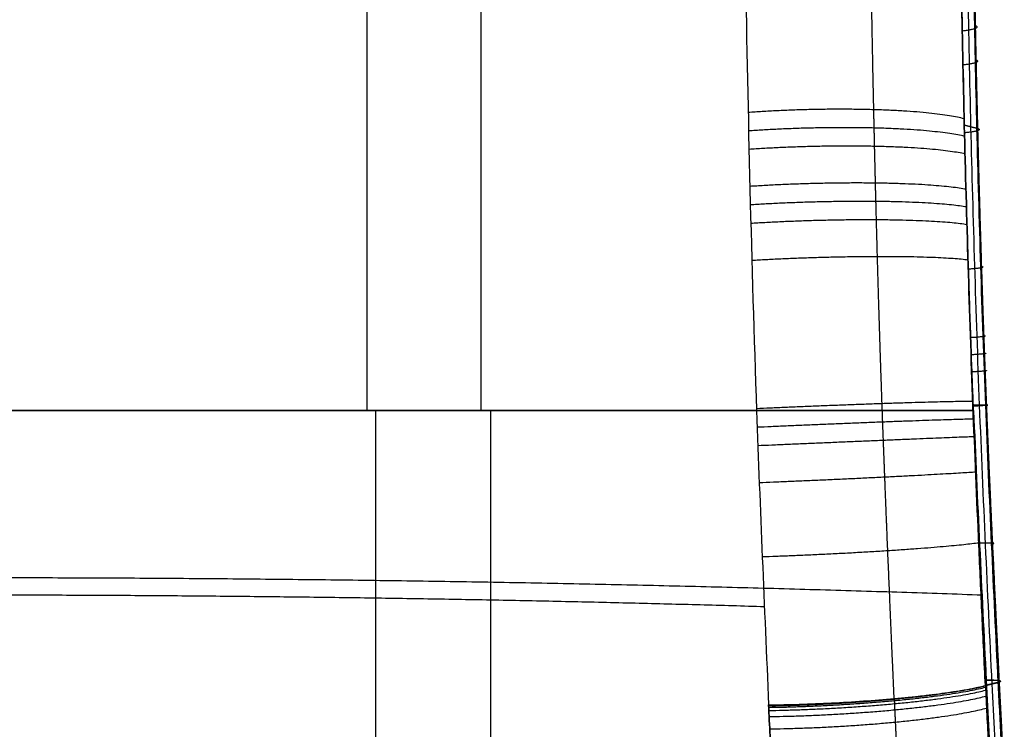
# Model space of a CAD drawing. Header units: millimetres. Extents: x -505 to 505, y 0 to 800.
# Tile 252 of 256: x 12 to 213, y 510 to 655. Entities that reach past the tile are written whole.
import ezdxf

# ---------------------------------------------------------------- set-up
doc = ezdxf.new("R2010")
doc.units = ezdxf.units.MM
doc.header["$MEASUREMENT"] = 0
doc.layers.add('IGES level 20', color=255, linetype='Continuous')

msp = doc.modelspace()

# ---------------------------------------------------------------- linework, layer by layer
at = {"layer": 'IGES level 20', "extrusion": (0, 1, 0)}
for radius, start in [(460, 249.3068), (505, 245.8219)]:
    msp.add_arc((0, 281.96, 575.33), radius, start, 270, dxfattribs=at)
at = {"layer": 'IGES level 20', "extrusion": (-2.50433e-13, 1, 6.62988e-13)}
msp.add_arc((0, 281.96, 575.33), 460, 249.3068, 270, dxfattribs=at)
at = {"layer": 'IGES level 20', "extrusion": (1, 2.16355e-16, 1.06342e-15)}
msp.add_rational_spline([(83.11, 575.33, -170.47), (83.11, 641.01, -170.47), (83.11, 705.37, -183.56), (83.11, 765.83, -209.23)], [0.980296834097, 0.967177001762, 0.967177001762, 0.980296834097], degree=3, dxfattribs=at)
at = {"layer": 'IGES level 20'}
for points, knots in [([(159.78, 752.37, -181.2), (159.75, 738.2, -175.96), (159.76, 723.85, -171.34), (159.91, 694.78, -163.34), (160.05, 680.04, -159.96), (160.52, 650.38, -154.46), (160.83, 635.46, -152.35), (161.57, 605.42, -149.39), (162.01, 590.36, -148.56), (162.55, 575.33, -148.36)], [3, 3, 3, 3, 3.25, 3.25, 3.5, 3.5, 3.75, 3.75, 4, 4, 4, 4]), ([(159.78, 752.37, -181.2), (159.75, 738.2, -175.96), (159.76, 723.85, -171.34), (159.91, 694.78, -163.34), (160.05, 680.04, -159.96), (160.52, 650.38, -154.46), (160.83, 635.46, -152.35), (161.57, 605.42, -149.39), (162.01, 590.36, -148.56), (162.55, 575.33, -148.36)], [2.339059, 2.339059, 2.339059, 2.339059, 2.589059, 2.589059, 2.839059, 2.839059, 3.089059, 3.089059, 3.339059, 3.339059, 3.339059, 3.339059]), ([(209.22, 519.23, -168.49), (209, 523.98, -168.05), (208.77, 528.76, -167.68), (208.33, 538.28, -167.08), (208.11, 543.05, -166.84), (207.47, 557.33, -166.34), (207.06, 566.86, -166.27), (206.33, 585.91, -166.65), (206, 595.44, -167.1), (205.42, 614.5, -168.51), (205.16, 624.03, -169.49), (204.71, 642.98, -171.96), (204.52, 652.42, -173.45), (204.19, 671.21, -176.97), (204.06, 680.57, -178.99), (203.89, 699.15, -183.53), (203.85, 708.37, -186.05), (203.81, 722.08, -190.23), (203.8, 726.63, -191.68), (203.79, 735.69, -194.73), (203.79, 740.23, -196.32), (203.79, 744.7, -197.97)], [1, 1, 1, 1, 1.0625, 1.0625, 1.125, 1.125, 1.25, 1.25, 1.375, 1.375, 1.5, 1.5, 1.625, 1.625, 1.75, 1.75, 1.875, 1.875, 1.9375, 1.9375, 2, 2, 2, 2]), ([(203.79, 744.7, -197.97), (203.79, 735.74, -194.67), (203.8, 726.65, -191.62), (203.85, 708.37, -186.05), (203.89, 699.15, -183.53), (204.06, 680.57, -178.99), (204.19, 671.21, -176.97), (204.52, 652.42, -173.45), (204.71, 642.98, -171.96), (205.16, 624.03, -169.49), (205.42, 614.5, -168.51), (206, 595.44, -167.1), (206.33, 585.91, -166.65), (207.06, 566.86, -166.27), (207.47, 557.33, -166.34), (208.32, 538.28, -167.01), (208.77, 528.74, -167.61), (209.22, 519.23, -168.49)], [0.249715, 0.249715, 0.249715, 0.249715, 0.374715, 0.374715, 0.499715, 0.499715, 0.624715, 0.624715, 0.749715, 0.749715, 0.874715, 0.874715, 0.999715, 0.999715, 1.124715, 1.124715, 1.249715, 1.249715, 1.249715, 1.249715]), ([(205.07, 743.72, -200.62), (205.08, 725.89, -194.05), (205.09, 707.67, -188.53), (205.43, 670.76, -179.5), (205.77, 652.06, -175.99), (206.68, 614.38, -171.07), (207.25, 595.41, -169.66), (208.73, 557.45, -168.9), (209.63, 538.47, -169.54), (210.53, 519.55, -171.28)], [0, 0, 0, 0, 0.25, 0.25, 0.5, 0.5, 0.75, 0.75, 1, 1, 1, 1]), ([(206.35, 742.74, -203.28), (206.36, 724.98, -196.74), (206.37, 706.93, -191.26), (206.63, 679.45, -184.54), (206.76, 670.23, -182.54), (207.09, 651.65, -179.06), (207.29, 642.3, -177.57), (207.74, 623.57, -175.12), (208, 614.18, -174.16), (208.59, 595.34, -172.74), (208.92, 585.89, -172.29), (209.66, 567, -171.91), (210.07, 557.57, -171.97), (210.72, 543.42, -172.46), (210.95, 538.71, -172.69), (211.4, 529.29, -173.28), (211.62, 524.56, -173.65), (211.85, 519.87, -174.08)], [1, 1, 1, 1, 1.25, 1.25, 1.375, 1.375, 1.5, 1.5, 1.625, 1.625, 1.75, 1.75, 1.875, 1.875, 1.9375, 1.9375, 2, 2, 2, 2]), ([(211.85, 519.87, -174.08), (211.4, 529.27, -173.21), (210.94, 538.71, -172.62), (210.07, 557.57, -171.97), (209.66, 567, -171.91), (208.92, 585.89, -172.29), (208.59, 595.34, -172.74), (208, 614.18, -174.16), (207.74, 623.57, -175.12), (207.29, 642.3, -177.57), (207.09, 651.65, -179.06), (206.76, 670.23, -182.54), (206.63, 679.45, -184.54), (206.37, 706.93, -191.26), (206.36, 724.98, -196.74), (206.35, 742.74, -203.28)], [1.387649, 1.387649, 1.387649, 1.387649, 1.512649, 1.512649, 1.637649, 1.637649, 1.762649, 1.762649, 1.887649, 1.887649, 2.012649, 2.012649, 2.137649, 2.137649, 2.387649, 2.387649, 2.387649, 2.387649]), ([(206.83, 575.33, -178.74), (206.26, 589.39, -178.99), (205.79, 603.46, -179.83), (204.99, 631.43, -182.66), (204.66, 645.38, -184.66), (204.15, 673.06, -189.82), (203.99, 686.75, -192.96), (203.83, 713.83, -200.37), (203.82, 727.22, -204.64), (203.81, 740.45, -209.51)], [2.234052, 2.234052, 2.234052, 2.234052, 2.484052, 2.484052, 2.734052, 2.734052, 2.984052, 2.984052, 3.234052, 3.234052, 3.234052, 3.234052]), ([(206.83, 575.33, -178.74), (206.26, 589.39, -178.99), (205.79, 603.46, -179.83), (204.99, 631.43, -182.66), (204.66, 645.38, -184.66), (204.15, 673.06, -189.82), (203.99, 686.75, -192.96), (203.83, 713.83, -200.37), (203.82, 727.22, -204.64), (203.82, 740.45, -209.51)], [4, 4, 4, 4, 4.25, 4.25, 4.5, 4.5, 4.75, 4.75, 5, 5, 5, 5]), ([(211.85, 519.87, -174.08), (212.41, 520.01, -175.26), (212.47, 520.14, -176.67), (211.56, 520.32, -179.14), (210.6, 520.36, -180.18), (209.4, 520.35, -180.73)], [2, 2, 2, 2, 2.5, 2.5, 3, 3, 3, 3]), ([(165.01, 515.28, -150.97), (169.08, 515.32, -149.38), (173.46, 515.46, -148.57), (182.2, 515.91, -148.59), (186.56, 516.21, -149.43), (194.67, 516.93, -152.65), (198.42, 517.36, -155.02), (204.76, 518.27, -160.98), (207.37, 518.75, -164.56), (209.22, 519.23, -168.49)], [0, 0, 0, 0, 0.25, 0.25, 0.5, 0.5, 0.75, 0.75, 1, 1, 1, 1]), ([(165.01, 515.28, -150.97), (169.08, 515.32, -149.38), (173.46, 515.46, -148.57), (182.2, 515.91, -148.59), (186.56, 516.21, -149.43), (194.67, 516.93, -152.65), (198.42, 517.36, -155.02), (204.76, 518.27, -160.98), (207.37, 518.75, -164.56), (209.22, 519.23, -168.49)], [0, 0, 0, 0, 0.25, 0.25, 0.5, 0.5, 0.75, 0.75, 1, 1, 1, 1]), ([(209.22, 519.23, -168.49), (209.32, 517.24, -168.67), (209.42, 515.25, -168.87), (209.62, 511.27, -169.27), (209.72, 509.29, -169.49), (209.93, 505.31, -169.95), (210.03, 503.33, -170.19), (210.13, 501.34, -170.44), (210.15, 500.95, -170.5), (210.17, 500.55, -170.55), (210.19, 500.15, -170.6)], [1, 1, 1, 1, 1.0060059, 1.0060059, 1.01201225, 1.01201225, 1.01801902, 1.01801902, 1.01801902, 1.01922758, 1.01922758, 1.01922758, 1.01922758]), ([(209.22, 519.23, -168.49), (209.32, 517.24, -168.67), (209.42, 515.25, -168.87), (209.62, 511.27, -169.27), (209.72, 509.29, -169.49), (209.93, 505.31, -169.95), (210.03, 503.33, -170.19), (210.13, 501.34, -170.44), (210.15, 500.95, -170.5), (210.17, 500.55, -170.55), (210.19, 500.15, -170.6)], [0.24959709, 0.24959709, 0.24959709, 0.24959709, 0.25560288, 0.25560288, 0.26160913, 0.26160913, 0.26761579, 0.26761579, 0.26761579, 0.26882433, 0.26882433, 0.26882433, 0.26882433]), ([(212.92, 499.33, -176.37), (212.85, 500.53, -176.21), (212.79, 501.73, -176.05), (212.73, 502.93, -175.9), (212.63, 504.81, -175.67), (212.53, 506.69, -175.44), (212.34, 510.45, -175.01), (212.24, 512.34, -174.81), (212.05, 516.1, -174.43), (211.95, 517.99, -174.25), (211.85, 519.87, -174.08)], [0.40911312, 0.40911312, 0.40911312, 0.40911312, 0.41275389, 0.41275389, 0.41275389, 0.41844185, 0.41844185, 0.42412976, 0.42412976, 0.42981757, 0.42981757, 0.42981757, 0.42981757]), ([(165.94, 495.39, -153.35), (165.92, 495.8, -153.3), (165.9, 496.22, -153.24), (165.88, 496.63, -153.18), (165.78, 498.68, -152.9), (165.69, 500.73, -152.63), (165.5, 504.84, -152.12), (165.4, 506.9, -151.87), (165.3, 508.96, -151.64), (165.2, 511.06, -151.4), (165.1, 513.17, -151.18), (165.01, 515.28, -150.97)], [2.51969205, 2.51969205, 2.51969205, 2.51969205, 2.52094301, 2.52094301, 2.52094301, 2.5271609, 2.5271609, 2.53337899, 2.53337899, 2.53337899, 2.5397408, 2.5397408, 2.5397408, 2.5397408]), ([(165.01, 515.28, -150.97), (165.1, 513.17, -151.18), (165.2, 511.06, -151.4), (165.3, 508.96, -151.64), (165.4, 506.9, -151.87), (165.5, 504.84, -152.12), (165.69, 500.73, -152.63), (165.78, 498.68, -152.9), (165.88, 496.63, -153.18), (165.9, 496.22, -153.24), (165.92, 495.8, -153.3), (165.94, 495.39, -153.35)], [1.36116521, 1.36116521, 1.36116521, 1.36116521, 1.36752702, 1.36752702, 1.36752702, 1.37374511, 1.37374511, 1.379963, 1.379963, 1.379963, 1.38121396, 1.38121396, 1.38121396, 1.38121396])]:
    msp.add_open_spline(points, degree=3, knots=knots, dxfattribs=at)
for points, weights, knots in [([(190.62, 516.57, -151.04), (190.18, 526.64, -150.07), (189.74, 536.68, -149.4), (189.11, 551.72, -148.83), (188.91, 556.73, -148.71), (188.62, 564.23, -148.64), (188.52, 566.73, -148.64), (188.38, 570.48, -148.65), (188.33, 571.73, -148.66), (188.24, 574.23, -148.69), (188.2, 575.48, -148.71), (187.8, 586.72, -148.91), (187.49, 596.72, -149.37), (187.14, 609.23, -150.3), (187.07, 611.73, -150.5), (186.97, 615.49, -150.83), (186.94, 616.74, -150.95), (186.87, 619.24, -151.18), (186.84, 620.49, -151.31), (186.75, 624.24, -151.69), (186.69, 626.74, -151.96), (186.6, 630.48, -152.4), (186.58, 631.73, -152.55), (186.52, 634.22, -152.86), (186.49, 635.46, -153.02), (186.25, 646.67, -154.49), (186.06, 656.58, -156.07), (185.83, 671.37, -158.87), (185.76, 676.29, -159.87), (185.69, 682.43, -161.21), (185.67, 683.65, -161.48), (185.65, 686.1, -162.03), (185.63, 687.33, -162.31), (185.61, 689.77, -162.88), (185.6, 690.99, -163.17), (185.57, 693.43, -163.76), (185.56, 694.65, -164.06), (185.48, 705.61, -166.77), (185.44, 715.28, -169.46), (185.4, 729.71, -173.91), (185.4, 734.5, -175.47), (185.39, 741.66, -177.92), (185.39, 744.05, -178.75), (185.39, 747.62, -180.03), (185.39, 748.81, -180.46), (185.39, 750.14, -180.95), (185.39, 750.29, -181), (185.39, 750.52, -181.08), (185.39, 750.59, -181.11), (185.39, 750.7, -181.15), (185.39, 750.74, -181.16), (185.39, 750.79, -181.19), (185.39, 750.81, -181.19), (185.39, 750.84, -181.2), (185.39, 750.85, -181.21), (185.39, 750.87, -181.21), (185.39, 750.88, -181.22), (185.39, 751.03, -181.27), (185.39, 751.17, -181.33), (185.39, 751.32, -181.38)], [0.865774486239, 0.865774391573, 0.865776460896, 0.865782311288, 0.865784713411, 0.865788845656, 0.865790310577, 0.865792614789, 0.865793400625, 0.865795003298, 0.865795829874, 0.865803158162, 0.86580856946, 0.865814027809, 0.86581505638, 0.865816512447, 0.865816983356, 0.86581789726, 0.865818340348, 0.865819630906, 0.865820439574, 0.865821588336, 0.865821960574, 0.865822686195, 0.865823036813, 0.865826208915, 0.865829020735, 0.865832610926, 0.865833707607, 0.865834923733, 0.865835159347, 0.865835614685, 0.86583583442, 0.865836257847, 0.865836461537, 0.865836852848, 0.865837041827, 0.865838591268, 0.865839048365, 0.865839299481, 0.86583930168, 0.86583930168, 0.865839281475, 0.865839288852, 0.865839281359, 0.865839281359, 0.865839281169, 0.865839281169, 0.86583928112, 0.86583928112, 0.865839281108, 0.865839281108, 0.865839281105, 0.865839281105, 0.865839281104, 0.865839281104, 0.865839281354, 0.86583928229, 0.865839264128, 0.86583922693], [0, 0, 0, 0, 0.028312, 0.028312, 0.0424679, 0.0424679, 0.0495459, 0.0495459, 0.0530849, 0.0530849, 0.0566239, 0.0566239, 0.0849359, 0.0849359, 0.0920139, 0.0920139, 0.0955529, 0.0955529, 0.0990918, 0.0990918, 0.1061698, 0.1061698, 0.1097088, 0.1097088, 0.1132478, 0.1132478, 0.1415598, 0.1415598, 0.1557158, 0.1557158, 0.1592548, 0.1592548, 0.1627937, 0.1627937, 0.1663327, 0.1663327, 0.1698717, 0.1698717, 0.1981837, 0.1981837, 0.2123397, 0.2123397, 0.2194177, 0.2194177, 0.2229567, 0.2229567, 0.223399, 0.223399, 0.2236202, 0.2236202, 0.2237308, 0.2237308, 0.2237861, 0.2237861, 0.2238138, 0.2238138, 0.2238414, 0.2238414, 0.224279, 0.224279, 0.224279, 0.224279]), ([(206.47, 741.41, -206.89), (206.48, 732.59, -203.64), (206.48, 723.7, -200.66), (206.53, 705.79, -195.21), (206.58, 696.76, -192.74), (206.75, 678.59, -188.29), (206.88, 669.44, -186.31), (207.07, 659.07, -184.37), (207.09, 657.92, -184.15), (207.13, 655.61, -183.74), (207.15, 654.45, -183.53), (207.22, 650.98, -182.93), (207.27, 648.67, -182.55), (207.42, 641.72, -181.44), (207.53, 637.08, -180.77), (207.87, 623.14, -178.95), (208.13, 613.82, -177.99), (208.57, 599.8, -176.94), (208.73, 595.12, -176.65), (208.94, 589.27, -176.37), (208.98, 588.09, -176.32), (209.07, 585.75, -176.22), (209.11, 584.58, -176.18), (209.25, 581.06, -176.06), (209.34, 578.72, -176), (209.8, 567.01, -175.76), (210.22, 557.65, -175.82), (211.1, 538.93, -176.46), (211.56, 529.58, -177.05), (212.02, 520.23, -177.91)], [0.851781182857, 0.851781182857, 0.851781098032, 0.851781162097, 0.851781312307, 0.851781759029, 0.851781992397, 0.851782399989, 0.851782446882, 0.85178254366, 0.851782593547, 0.851782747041, 0.851782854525, 0.851783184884, 0.851783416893, 0.85178404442, 0.85178444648, 0.851785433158, 0.851785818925, 0.851786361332, 0.851786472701, 0.851786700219, 0.851786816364, 0.851787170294, 0.8517874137, 0.851788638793, 0.851789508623, 0.851790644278, 0.851790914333, 0.851790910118], [0, 0, 0, 0, 0.0281934, 0.0281934, 0.0563869, 0.0563869, 0.0845803, 0.0845803, 0.0881045, 0.0881045, 0.0916287, 0.0916287, 0.098677, 0.098677, 0.1127738, 0.1127738, 0.1409672, 0.1409672, 0.1550639, 0.1550639, 0.1585881, 0.1585881, 0.1621123, 0.1621123, 0.1691607, 0.1691607, 0.1973541, 0.1973541, 0.2255329, 0.2255329, 0.2255329, 0.2255329]), ([(190.62, 516.57, -151.04), (190.62, 516.57, -151.04), (190.62, 516.56, -151.04), (190.62, 516.54, -151.04), (190.62, 516.52, -151.04), (190.62, 516.5, -151.05), (190.62, 516.48, -151.05), (190.63, 516.37, -151.06), (190.63, 516.26, -151.07), (190.65, 515.95, -151.1), (190.66, 515.74, -151.12), (190.69, 515.11, -151.18), (190.71, 514.7, -151.22), (190.77, 513.44, -151.34), (190.8, 512.61, -151.43), (190.92, 510.1, -151.69), (191, 508.43, -151.87), (191.24, 503.43, -152.45), (191.39, 500.1, -152.86), (191.55, 496.77, -153.31)], [0.865764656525, 0.865764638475, 0.865764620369, 0.865764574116, 0.865764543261, 0.865764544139, 0.865764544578, 0.865764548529, 0.865764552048, 0.865764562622, 0.865764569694, 0.865764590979, 0.86576460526, 0.865764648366, 0.865764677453, 0.865764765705, 0.865764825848, 0.865765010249, 0.865765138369, 0.86576527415], [-0.00004955, -0.00004955, -0.00004955, -0.00004955, -0.0000257, -0.0000257, 0.00001119, 0.00001119, 0.00004808, 0.00004808, 0.00034319, 0.00034319, 0.00093341, 0.00093341, 0.00211386, 0.00211386, 0.00447475, 0.00447475, 0.00919654, 0.00919654, 0.01864011, 0.01864011, 0.01864011, 0.01864011])]:
    msp.add_rational_spline(points, weights, degree=3, knots=knots, dxfattribs=at)
at = {"layer": 'IGES level 20', "extrusion": (1, 0, 0)}
msp.add_rational_spline([(106.39, 575.33, -211.7), (106.39, 635.45, -211.7), (106.39, 694.37, -223.69), (106.39, 749.72, -247.18)], [0.975820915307, 0.962760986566, 0.962760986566, 0.975820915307], degree=3, dxfattribs=at)
at = {"layer": 'IGES level 20', "extrusion": (-0.019315, 0.985198, -0.170327)}
msp.add_rational_spline([(207.05, 653.95, -179.54), (209.14, 653.2, -184.08), (204.53, 652.77, -186.08)], [0.999999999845, 0.703565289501, 1], degree=2, dxfattribs=at)
at = {"layer": 'IGES level 20', "extrusion": (-0.021087, 0.987428, -0.156659)}
msp.add_rational_spline([(207.19, 646.95, -178.38), (209.29, 646.27, -182.92), (204.67, 645.86, -184.93)], [0.999999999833, 0.703565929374, 1], degree=2, dxfattribs=at)
at = {"layer": 'IGES level 20', "extrusion": (0.024804, -0.991385, 0.128614)}
msp.add_rational_spline([(204.91, 634.87, -170.9), (191.38, 638.36, -141.44), (160.84, 636.14, -152.65)], [1, 0.731691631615, 0.999910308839], degree=2, dxfattribs=at)
at = {"layer": 'IGES level 20', "extrusion": (0.025623, -0.992257, 0.121533)}
msp.add_rational_spline([(204.99, 631.28, -170.44), (191.46, 634.54, -140.95), (160.93, 632.38, -152.18)], [1, 0.731686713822, 0.999915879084], degree=2, dxfattribs=at)
at = {"layer": 'IGES level 20'}
for points, degree in [([(207.52, 632.88, -176.34), (206.23, 633.22, -173.53), (204.94, 633.55, -170.73)], 2), ([(162.55, 575.33, -148.36), (163.26, 555.3, -148.09), (164.13, 535.28, -148.94), (165.01, 515.28, -150.97)], 3), ([(162.55, 575.33, -148.36), (163.26, 555.3, -148.09), (164.13, 535.28, -148.94), (165.01, 515.28, -150.97)], 3), ([(209.29, 576.42, -172.1), (207.99, 576.43, -169.28), (206.69, 576.44, -166.46)], 2), ([(209.4, 520.35, -180.73), (208.49, 538.65, -179.04), (207.58, 556.97, -178.4), (206.83, 575.33, -178.74)], 3), ([(206.83, 575.33, -178.74), (207.58, 556.93, -178.4), (208.49, 538.67, -179.04), (209.4, 520.35, -180.73)], 3), ([(210.48, 500.09, -183), (210.12, 506.83, -182.1), (209.76, 513.58, -181.34), (209.4, 520.35, -180.73)], 3), ([(209.4, 520.35, -180.73), (209.79, 513.11, -181.39), (210.15, 506.35, -182.17), (210.48, 500.09, -183)], 3), ([(211.85, 519.87, -174.08), (210.54, 519.55, -171.28), (209.22, 519.23, -168.49)], 2), ([(209.22, 519.23, -168.49), (210.54, 519.55, -171.28), (211.85, 519.87, -174.08)], 2), ([(210.53, 519.55, -171.28), (210.89, 512.55, -171.92), (211.25, 505.57, -172.7), (211.61, 498.6, -173.63)], 3), ([(211.85, 519.87, -174.08), (212.21, 513.01, -174.7), (212.56, 506.16, -175.46), (212.92, 499.33, -176.37)], 3)]:
    msp.add_open_spline(points, degree=degree, dxfattribs=at)
at = {"layer": 'IGES level 20', "extrusion": (-0.024378, 0.991323, -0.12917)}
msp.add_rational_spline([(207.51, 632.93, -176.35), (209.61, 632.38, -180.91), (205, 632.01, -182.93)], [0.999999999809, 0.703567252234, 1], degree=2, dxfattribs=at)
at = {"layer": 'IGES level 20', "extrusion": (0.026462, -0.993076, 0.114454)}
msp.add_rational_spline([(205.08, 627.68, -170), (191.54, 630.72, -140.49), (161.01, 628.61, -151.73)], [1, 0.73168169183, 0.999921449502], degree=2, dxfattribs=at)
at = {"layer": 'IGES level 20', "extrusion": (0.028212, -0.994557, 0.100302)}
msp.add_rational_spline([(205.27, 620.47, -169.19), (191.72, 623.07, -139.65), (161.19, 621.06, -150.93)], [1, 0.731671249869, 0.999932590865], degree=2, dxfattribs=at)
at = {"layer": 'IGES level 20', "extrusion": (0.029122, -0.995219, 0.09323)}
msp.add_rational_spline([(205.36, 616.87, -168.83), (191.81, 619.24, -139.27), (161.28, 617.29, -150.57)], [1, 0.73166580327, 0.999938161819], degree=2, dxfattribs=at)
at = {"layer": 'IGES level 20', "extrusion": (0.030057, -0.995828, 0.086162)}
msp.add_rational_spline([(205.47, 613.26, -168.49), (191.9, 615.41, -138.91), (161.38, 613.5, -150.23)], [1, 0.731660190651, 0.999943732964], degree=2, dxfattribs=at)
at = {"layer": 'IGES level 20', "extrusion": (0.031992, -0.996888, 0.072053)}
msp.add_rational_spline([(205.68, 606.04, -167.88), (192.1, 607.74, -138.29), (161.59, 605.94, -149.64)], [1, 0.731648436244, 0.999954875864], degree=2, dxfattribs=at)
at = {"layer": 'IGES level 20', "extrusion": (-0.031324, 0.996752, -0.074184)}
msp.add_rational_spline([(208.29, 604.76, -173.45), (210.4, 604.48, -178.03), (205.79, 604.18, -180.08)], [0.999999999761, 0.703570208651, 1], degree=2, dxfattribs=at)
at = {"layer": 'IGES level 20', "extrusion": (-0.03532, 0.998277, -0.046849)}
msp.add_rational_spline([(208.76, 590.61, -172.58), (210.87, 590.47, -177.17), (206.26, 590.21, -179.22)], [0.999999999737, 0.703572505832, 1], degree=2, dxfattribs=at)
at = {"layer": 'IGES level 20', "extrusion": (-0.036372, 0.998536, -0.040033)}
msp.add_rational_spline([(208.89, 587.07, -172.43), (211, 586.96, -177.01), (206.39, 586.71, -179.07)], [0.999999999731, 0.703573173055, 1], degree=2, dxfattribs=at)
at = {"layer": 'IGES level 20', "extrusion": (-0.037445, 0.998746, -0.033228)}
msp.add_rational_spline([(209.02, 583.53, -172.29), (211.13, 583.46, -176.88), (206.52, 583.21, -178.94)], [0.999999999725, 0.703573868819, 1], degree=2, dxfattribs=at)
at = {"layer": 'IGES level 20', "extrusion": (0.040597, -0.999047, 0.016055)}
msp.add_rational_spline([(206.66, 577.2, -166.48), (193.02, 577.12, -136.85), (162.53, 575.69, -148.37)], [1, 0.731593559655, 0.999999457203], degree=2, dxfattribs=at)
at = {"layer": 'IGES level 20', "extrusion": (0, 1, 0)}
msp.add_rational_spline([(0, 575.33, -223.04), (71.55, 575.33, -223.04), (141.53, 575.33, -208.05), (206.83, 575.33, -178.74)], [0.986694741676, 0.971749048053, 0.971383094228, 0.985596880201], degree=3, dxfattribs=at)
at = {"layer": 'IGES level 20', "extrusion": (1, -5.55701e-16, 7.06085e-15)}
msp.add_rational_spline([(84.9, 499, -176.14), (84.9, 524.26, -172.14), (84.9, 549.75, -170.13), (84.9, 575.33, -170.13)], [0.979741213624, 0.977727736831, 0.977727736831, 0.979741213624], degree=3, dxfattribs=at)
at = {"layer": 'IGES level 20', "extrusion": (1, -6.06874e-16, 7.71106e-15)}
msp.add_rational_spline([(108.36, 505.44, -216.78), (108.36, 528.57, -213.11), (108.36, 551.91, -211.27), (108.36, 575.33, -211.27)], [0.975204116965, 0.973199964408, 0.973199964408, 0.975204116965], degree=3, dxfattribs=at)
at = {"layer": 'IGES level 20', "extrusion": (-0.039649, 0.99902, -0.019658)}
msp.add_rational_spline([(209.29, 576.45, -172.1), (211.4, 576.44, -176.69), (206.8, 576.22, -178.75)], [0.999999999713, 0.703575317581, 1], degree=2, dxfattribs=at)
at = {"layer": 'IGES level 20', "extrusion": (0.04174, -0.999087, 0.009095)}
msp.add_rational_spline([(206.8, 573.59, -166.41), (193.15, 573.29, -136.79), (162.67, 571.91, -148.33)], [1, 0.731588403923, 1], degree=2, dxfattribs=at)
at = {"layer": 'IGES level 20', "extrusion": (0.042813, -0.999081, 0.002112)}
msp.add_rational_spline([(206.94, 569.99, -166.37), (193.28, 569.47, -136.76), (162.81, 568.14, -148.31)], [1, 0.731583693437, 1], degree=2, dxfattribs=at)
at = {"layer": 'IGES level 20', "extrusion": (0.044736, -0.998928, -0.011929)}
msp.add_rational_spline([(207.24, 562.77, -166.37), (193.56, 561.81, -136.77), (163.1, 560.58, -148.37)], [1, 0.731574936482, 1], degree=2, dxfattribs=at)
at = {"layer": 'IGES level 20', "extrusion": (0.04769, -0.998048, -0.040315)}
msp.add_rational_spline([(207.87, 548.31, -166.66), (194.15, 546.46, -137.12), (163.71, 545.47, -148.79)], [1, 0.731560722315, 1], degree=2, dxfattribs=at)
at = {"layer": 'IGES level 20', "extrusion": (-0.046366, 0.998297, 0.035396)}
msp.add_rational_spline([(210.51, 548.14, -172.3), (212.63, 548.4, -176.87), (208.04, 548.26, -178.96)], [0.999999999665, 0.703580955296, 0.999998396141], degree=2, dxfattribs=at)
at = {"layer": 'IGES level 20', "extrusion": (6.04842e-13, 0.996917, 0.078459)}
msp.add_rational_spline([(208.55, 537.66, -179.44), (142.78, 540, -209.17), (72.2, 541.2, -224.38), (0, 541.2, -224.38)], [0.984459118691, 0.969880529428, 0.970118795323, 0.985173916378], degree=3, dxfattribs=at)
at = {"layer": 'IGES level 20', "extrusion": (7.88604e-13, 0.996917, 0.078459)}
msp.add_rational_spline([(164.14, 535.29, -149.33), (111.58, 536.86, -169.34), (56.25, 537.67, -179.52), (0, 537.67, -179.52)], [0.986128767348, 0.975409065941, 0.975601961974, 0.986707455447], degree=3, dxfattribs=at)
at = {"layer": 'IGES level 20', "extrusion": (-0.052101, 0.994519, 0.090647)}
msp.add_rational_spline([(209.4, 520.35, -180.73), (213.99, 520.4, -178.62), (211.85, 519.87, -174.08)], [1, 0.703584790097, 1], degree=2, dxfattribs=at)
at = {"layer": 'IGES level 20', "extrusion": (0.053695, -0.993813, -0.097221)}
msp.add_rational_spline([(165.01, 515.12, -150.98), (195.41, 515.61, -139.16), (209.22, 519.22, -168.49)], [0.999998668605, 0.731529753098, 1], degree=2, dxfattribs=at)
at = {"layer": 'IGES level 20', "extrusion": (0.053695, -0.993806, -0.097297)}
msp.add_rational_spline([(165.01, 515.08, -150.99), (195.41, 515.57, -139.16), (209.22, 519.18, -168.5)], [0.999998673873, 0.731529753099, 1], degree=2, dxfattribs=at)
at = {"layer": 'IGES level 20', "extrusion": (0.053691, -0.993746, -0.09791)}
msp.add_rational_spline([(165.03, 514.77, -151.02), (195.43, 515.25, -139.19), (209.24, 518.88, -168.52)], [0.999998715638, 0.731529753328, 1], degree=2, dxfattribs=at)
at = {"layer": 'IGES level 20', "extrusion": (0.053682, -0.993625, -0.099134)}
msp.add_rational_spline([(165.06, 514.14, -151.08), (195.46, 514.6, -139.26), (209.27, 518.28, -168.58)], [0.999998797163, 0.731529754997, 1], degree=2, dxfattribs=at)
at = {"layer": 'IGES level 20'}
msp.add_rational_spline([(212.02, 520.23, -177.91), (212.37, 513.42, -178.52), (212.73, 506.62, -179.28), (213.09, 499.85, -180.18)], [0.851792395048, 0.851792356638, 0.851792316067, 0.851792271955], degree=3, dxfattribs=at)
at = {"layer": 'IGES level 20', "extrusion": (0.053674, -0.993821, -0.097153)}
msp.add_rational_spline([(165.01, 515.16, -150.98), (183.27, 515.45, -143.88), (198.8, 517.44, -155.65)], [0.999998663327, 0.819397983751, 0.881780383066], degree=2, dxfattribs=at)
at = {"layer": 'IGES level 20', "extrusion": (0.053666, -0.993379, -0.101581)}
msp.add_rational_spline([(165.12, 512.89, -151.21), (195.51, 513.32, -139.38), (209.33, 517.07, -168.69)], [0.999998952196, 0.731529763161, 1], degree=2, dxfattribs=at)
at = {"layer": 'IGES level 20', "extrusion": (0.053613, -0.993837, -0.097024)}
msp.add_rational_spline([(165.01, 515.24, -150.97), (169.71, 515.31, -149.14), (174.74, 515.54, -148.71)], [0.999998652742, 0.946239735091, 0.914010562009], degree=2, dxfattribs=at)
at = {"layer": 'IGES level 20', "extrusion": (0.053632, -0.992868, -0.106474)}
msp.add_rational_spline([(165.23, 510.39, -151.48), (195.63, 510.76, -139.64), (209.45, 514.64, -168.93)], [0.999999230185, 0.731529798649, 1], degree=2, dxfattribs=at)

doc.saveas('drawing.dxf')
